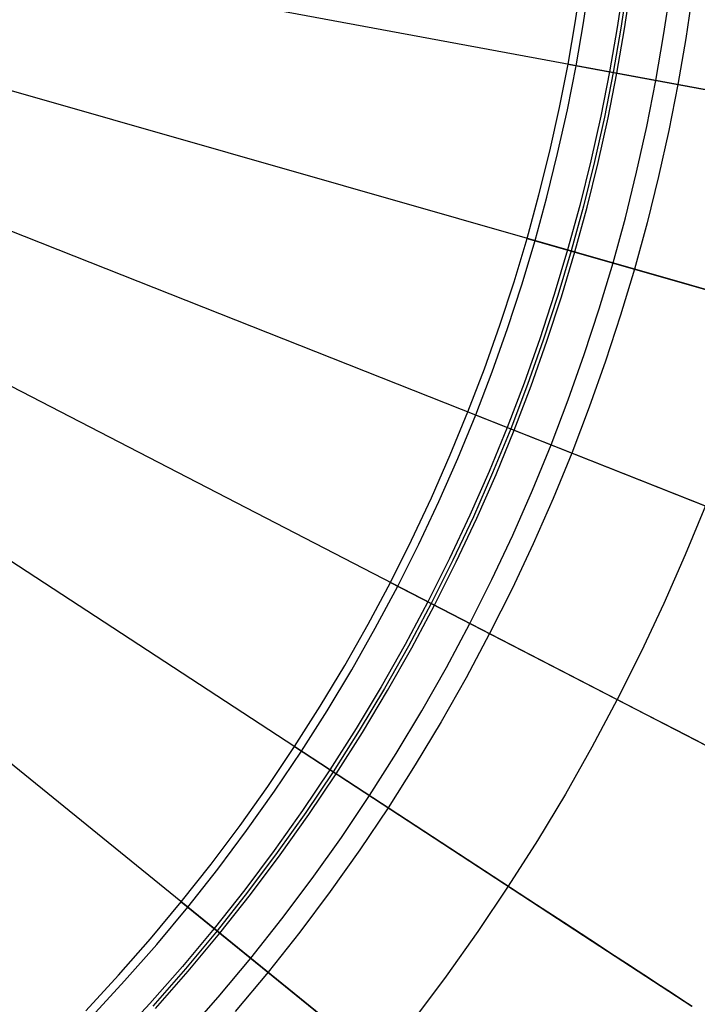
# Model space of a CAD drawing. Header units: millimetres. Extents: x -14 to 488, y -50 to 50.
# Tile 143 of 256: x 315 to 324, y -17 to -4. Entities that reach past the tile are written whole.
import ezdxf

# ---------------------------------------------------------------- set-up
doc = ezdxf.new("R2010")
doc.units = ezdxf.units.MM
doc.header["$MEASUREMENT"] = 0
doc.layers.add('Default', color=7, linetype='Continuous')

msp = doc.modelspace()

# ---------------------------------------------------------------- linework, layer by layer
at = {"layer": 'Default'}
for points in [[(315.672, -16.978), (316.105, -16.51), (316.526, -16.031), (316.934, -15.541), (317.329, -15.042), (317.71, -14.534), (318.077, -14.017), (318.429, -13.493), (318.768, -12.96), (319.091, -12.421), (319.4, -11.876), (319.694, -11.325), (319.973, -10.769), (320.236, -10.208), (320.484, -9.644), (320.717, -9.076), (320.935, -8.506), (321.137, -7.933), (321.325, -7.359), (321.497, -6.785), (321.654, -6.209), (321.796, -5.634), (321.924, -5.06), (322.037, -4.487), (322.136, -3.915), (322.221, -3.346)], [(322.772, -3.421), (322.685, -4.004), (322.584, -4.588), (322.469, -5.174), (322.338, -5.762), (322.193, -6.35), (322.032, -6.938), (321.856, -7.526), (321.665, -8.113), (321.458, -8.698), (321.235, -9.281), (320.997, -9.862), (320.743, -10.439), (320.474, -11.012), (320.189, -11.581), (319.888, -12.144), (319.572, -12.702), (319.241, -13.253), (318.895, -13.797), (318.535, -14.334), (318.159, -14.862), (317.77, -15.382), (317.366, -15.892), (316.949, -16.393), (316.519, -16.883), (316.076, -17.361)], [(322.821, -3.428), (322.734, -4.011), (322.633, -4.597), (322.517, -5.184), (322.386, -5.773), (322.24, -6.362), (322.079, -6.951), (321.903, -7.54), (321.711, -8.128), (321.504, -8.715), (321.281, -9.299), (321.042, -9.881), (320.788, -10.459), (320.518, -11.034), (320.232, -11.603), (319.931, -12.168), (319.615, -12.727), (319.283, -13.279), (318.937, -13.824), (318.575, -14.362), (318.199, -14.891), (317.809, -15.412), (317.405, -15.923), (316.987, -16.425), (316.556, -16.916)], [(316.592, -16.948), (317.024, -16.457), (317.443, -15.954), (317.848, -15.442), (318.239, -14.92), (318.615, -14.39), (318.978, -13.851), (319.325, -13.305), (319.657, -12.751), (319.974, -12.191), (320.276, -11.626), (320.562, -11.055), (320.832, -10.479), (321.087, -9.9), (321.326, -9.317), (321.55, -8.732), (321.758, -8.144), (321.95, -7.555), (322.126, -6.965), (322.288, -6.374), (322.434, -5.784), (322.565, -5.194), (322.681, -4.606), (322.782, -4.019), (322.869, -3.435)], [(323.681, -3.546), (323.591, -4.149), (323.486, -4.755), (323.366, -5.362), (323.231, -5.971), (323.08, -6.58), (322.914, -7.19), (322.731, -7.799), (322.533, -8.408), (322.318, -9.014), (322.088, -9.619), (321.841, -10.22), (321.578, -10.818), (321.298, -11.412), (321.003, -12.002), (320.692, -12.586), (320.364, -13.164), (320.021, -13.735), (319.663, -14.299), (319.289, -14.855), (318.9, -15.403), (318.496, -15.941), (318.078, -16.47), (317.646, -16.989)], [(325.558, -3.803), (325.462, -4.45), (325.35, -5.1), (325.221, -5.751), (325.076, -6.404), (324.914, -7.058), (324.736, -7.712), (324.54, -8.365), (324.327, -9.017), (324.097, -9.668), (323.85, -10.316), (323.585, -10.962), (323.303, -11.603), (323.003, -12.24), (322.687, -12.872), (322.353, -13.499), (322.002, -14.119), (321.634, -14.731), (321.249, -15.336), (320.848, -15.933), (320.431, -16.52), (319.998, -17.098)], [(325.558, -3.803), (325.462, -4.45), (325.35, -5.1), (325.221, -5.751), (325.076, -6.404), (324.914, -7.058), (324.736, -7.712), (324.54, -8.365), (324.327, -9.017), (324.097, -9.668), (323.85, -10.316), (323.585, -10.962), (323.303, -11.603), (323.003, -12.24), (322.687, -12.872), (322.353, -13.499), (322.002, -14.119), (321.634, -14.731), (321.249, -15.336), (320.848, -15.933), (320.431, -16.52), (319.998, -17.098)]]:
    msp.add_lwpolyline(points, dxfattribs=at)
at = {"layer": 'Default', "extrusion": (0.181963, 0.983305, 0)}
for points in [[(-317.477, 111.032), (-317.474, 111.047), (-317.472, 111.063), (-317.47, 111.079), (-317.468, 111.094), (-317.467, 111.11), (-317.466, 111.127), (-317.465, 111.143), (-317.465, 111.159), (-317.465, 111.176), (-317.465, 111.193), (-317.466, 111.209), (-317.468, 111.226), (-317.469, 111.243), (-317.472, 111.26), (-317.474, 111.277), (-317.477, 111.294), (-317.481, 111.311), (-317.485, 111.328), (-317.489, 111.345), (-317.494, 111.362), (-317.499, 111.379), (-317.505, 111.396), (-317.511, 111.413), (-317.518, 111.43), (-317.525, 111.446), (-317.532, 111.462), (-317.54, 111.479), (-317.549, 111.495), (-317.557, 111.51), (-317.566, 111.526), (-317.576, 111.541), (-317.586, 111.556), (-317.596, 111.571), (-317.607, 111.586), (-317.618, 111.6), (-317.63, 111.614), (-317.642, 111.628), (-317.654, 111.641), (-317.666, 111.654), (-317.679, 111.667), (-317.692, 111.679), (-317.705, 111.691), (-317.719, 111.702), (-317.733, 111.713), (-317.747, 111.724), (-317.761, 111.734), (-317.775, 111.744), (-317.79, 111.754), (-317.805, 111.763), (-317.82, 111.772), (-317.835, 111.78), (-317.85, 111.788), (-317.865, 111.795), (-317.88, 111.802), (-317.896, 111.809), (-317.911, 111.815), (-317.926, 111.821), (-317.942, 111.826), (-317.957, 111.831), (-317.973, 111.836), (-317.988, 111.84), (-318.003, 111.844), (-318.019, 111.847), (-318.034, 111.85)], [(-318.951, 111.312), (-318.948, 111.327), (-318.944, 111.342), (-318.94, 111.358), (-318.936, 111.373), (-318.932, 111.389), (-318.927, 111.404), (-318.921, 111.419), (-318.915, 111.435), (-318.909, 111.45), (-318.903, 111.466), (-318.896, 111.481), (-318.888, 111.496), (-318.88, 111.511), (-318.872, 111.526), (-318.863, 111.541), (-318.854, 111.556), (-318.845, 111.571), (-318.835, 111.585), (-318.825, 111.599), (-318.814, 111.613), (-318.803, 111.627), (-318.791, 111.641), (-318.779, 111.654), (-318.767, 111.667), (-318.754, 111.68), (-318.741, 111.692), (-318.728, 111.704), (-318.715, 111.716), (-318.701, 111.728), (-318.686, 111.739), (-318.672, 111.75), (-318.657, 111.76), (-318.642, 111.77), (-318.626, 111.78), (-318.611, 111.789), (-318.595, 111.798), (-318.579, 111.806), (-318.563, 111.814), (-318.546, 111.821), (-318.53, 111.829), (-318.513, 111.835), (-318.496, 111.841), (-318.48, 111.847), (-318.463, 111.852), (-318.446, 111.857), (-318.429, 111.861), (-318.412, 111.865), (-318.394, 111.869), (-318.377, 111.872), (-318.36, 111.875), (-318.343, 111.877), (-318.326, 111.878), (-318.309, 111.88), (-318.293, 111.881), (-318.276, 111.881), (-318.259, 111.881), (-318.243, 111.881), (-318.227, 111.88), (-318.21, 111.879), (-318.194, 111.878), (-318.179, 111.876), (-318.163, 111.874), (-318.147, 111.872), (-318.132, 111.869)]]:
    msp.add_lwpolyline(points, dxfattribs=at)
at = {"layer": 'Default', "extrusion": (0.088992, 0.035231, 0.995409)}
msp.add_lwpolyline([(-123.331, -279.526), (-123.331, -277.835)], dxfattribs=at)
at = {"layer": 'Default', "extrusion": (0.275158, 0.961399, 0)}
for points in [[(-310.954, 111.032), (-310.951, 111.047), (-310.948, 111.063), (-310.946, 111.079), (-310.945, 111.094), (-310.943, 111.11), (-310.942, 111.127), (-310.942, 111.143), (-310.941, 111.159), (-310.941, 111.176), (-310.942, 111.193), (-310.943, 111.209), (-310.944, 111.226), (-310.946, 111.243), (-310.948, 111.26), (-310.951, 111.277), (-310.954, 111.294), (-310.957, 111.311), (-310.961, 111.328), (-310.966, 111.345), (-310.97, 111.362), (-310.976, 111.379), (-310.981, 111.396), (-310.988, 111.413), (-310.994, 111.43), (-311.001, 111.446), (-311.009, 111.462), (-311.017, 111.479), (-311.025, 111.495), (-311.034, 111.51), (-311.043, 111.526), (-311.053, 111.541), (-311.063, 111.556), (-311.073, 111.571), (-311.084, 111.586), (-311.095, 111.6), (-311.106, 111.614), (-311.118, 111.628), (-311.13, 111.641), (-311.143, 111.654), (-311.155, 111.667), (-311.168, 111.679), (-311.182, 111.691), (-311.195, 111.702), (-311.209, 111.713), (-311.223, 111.724), (-311.237, 111.734), (-311.252, 111.744), (-311.266, 111.754), (-311.281, 111.763), (-311.296, 111.772), (-311.311, 111.78), (-311.326, 111.788), (-311.341, 111.795), (-311.357, 111.802), (-311.372, 111.809), (-311.387, 111.815), (-311.403, 111.821), (-311.418, 111.826), (-311.434, 111.831), (-311.449, 111.836), (-311.464, 111.84), (-311.48, 111.844), (-311.495, 111.847), (-311.51, 111.85)], [(-312.427, 111.312), (-312.424, 111.327), (-312.421, 111.342), (-312.417, 111.358), (-312.413, 111.373), (-312.408, 111.389), (-312.403, 111.404), (-312.398, 111.419), (-312.392, 111.435), (-312.386, 111.45), (-312.379, 111.466), (-312.372, 111.481), (-312.365, 111.496), (-312.357, 111.511), (-312.349, 111.526), (-312.34, 111.541), (-312.331, 111.556), (-312.321, 111.571), (-312.311, 111.585), (-312.301, 111.599), (-312.29, 111.613), (-312.279, 111.627), (-312.268, 111.641), (-312.256, 111.654), (-312.244, 111.667), (-312.231, 111.68), (-312.218, 111.692), (-312.205, 111.704), (-312.191, 111.716), (-312.177, 111.728), (-312.163, 111.739), (-312.148, 111.75), (-312.133, 111.76), (-312.118, 111.77), (-312.103, 111.78), (-312.087, 111.789), (-312.071, 111.798), (-312.055, 111.806), (-312.039, 111.814), (-312.023, 111.821), (-312.006, 111.829), (-311.99, 111.835), (-311.973, 111.841), (-311.956, 111.847), (-311.939, 111.852), (-311.922, 111.857), (-311.905, 111.861), (-311.888, 111.865), (-311.871, 111.869), (-311.854, 111.872), (-311.837, 111.875), (-311.82, 111.877), (-311.803, 111.878), (-311.786, 111.88), (-311.769, 111.881), (-311.752, 111.881), (-311.736, 111.881), (-311.719, 111.881), (-311.703, 111.88), (-311.687, 111.879), (-311.671, 111.878), (-311.655, 111.876), (-311.639, 111.874), (-311.624, 111.872), (-311.609, 111.869)]]:
    msp.add_lwpolyline(points, dxfattribs=at)
at = {"layer": 'Default', "extrusion": (0.368095, 0.929788, 0)}
for points in [[(-301.54, 111.032), (-301.537, 111.047), (-301.535, 111.063), (-301.533, 111.079), (-301.531, 111.094), (-301.53, 111.11), (-301.529, 111.127), (-301.528, 111.143), (-301.528, 111.159), (-301.528, 111.176), (-301.529, 111.193), (-301.529, 111.209), (-301.531, 111.226), (-301.533, 111.243), (-301.535, 111.26), (-301.537, 111.277), (-301.54, 111.294), (-301.544, 111.311), (-301.548, 111.328), (-301.552, 111.345), (-301.557, 111.362), (-301.562, 111.379), (-301.568, 111.396), (-301.574, 111.413), (-301.581, 111.43), (-301.588, 111.446), (-301.595, 111.462), (-301.603, 111.479), (-301.612, 111.495), (-301.62, 111.51), (-301.63, 111.526), (-301.639, 111.541), (-301.649, 111.556), (-301.66, 111.571), (-301.67, 111.586), (-301.681, 111.6), (-301.693, 111.614), (-301.705, 111.628), (-301.717, 111.641), (-301.729, 111.654), (-301.742, 111.667), (-301.755, 111.679), (-301.768, 111.691), (-301.782, 111.702), (-301.796, 111.713), (-301.81, 111.724), (-301.824, 111.734), (-301.838, 111.744), (-301.853, 111.754), (-301.868, 111.763), (-301.883, 111.772), (-301.898, 111.78), (-301.913, 111.788), (-301.928, 111.795), (-301.943, 111.802), (-301.959, 111.809), (-301.974, 111.815), (-301.989, 111.821), (-302.005, 111.826), (-302.02, 111.831), (-302.036, 111.836), (-302.051, 111.84), (-302.066, 111.844), (-302.082, 111.847), (-302.097, 111.85)], [(-303.014, 111.312), (-303.011, 111.327), (-303.007, 111.342), (-303.003, 111.358), (-302.999, 111.373), (-302.995, 111.389), (-302.99, 111.404), (-302.984, 111.419), (-302.979, 111.435), (-302.972, 111.45), (-302.966, 111.466), (-302.959, 111.481), (-302.951, 111.496), (-302.943, 111.511), (-302.935, 111.526), (-302.927, 111.541), (-302.917, 111.556), (-302.908, 111.571), (-302.898, 111.585), (-302.888, 111.599), (-302.877, 111.613), (-302.866, 111.627), (-302.854, 111.641), (-302.842, 111.654), (-302.83, 111.667), (-302.818, 111.68), (-302.805, 111.692), (-302.791, 111.704), (-302.778, 111.716), (-302.764, 111.728), (-302.749, 111.739), (-302.735, 111.75), (-302.72, 111.76), (-302.705, 111.77), (-302.689, 111.78), (-302.674, 111.789), (-302.658, 111.798), (-302.642, 111.806), (-302.626, 111.814), (-302.609, 111.821), (-302.593, 111.829), (-302.576, 111.835), (-302.559, 111.841), (-302.543, 111.847), (-302.526, 111.852), (-302.509, 111.857), (-302.492, 111.861), (-302.475, 111.865), (-302.458, 111.869), (-302.44, 111.872), (-302.423, 111.875), (-302.406, 111.877), (-302.389, 111.878), (-302.373, 111.88), (-302.356, 111.881), (-302.339, 111.881), (-302.322, 111.881), (-302.306, 111.881), (-302.29, 111.88), (-302.273, 111.879), (-302.257, 111.878), (-302.242, 111.876), (-302.226, 111.874), (-302.21, 111.872), (-302.195, 111.869)]]:
    msp.add_lwpolyline(points, dxfattribs=at)
at = {"layer": 'Default', "extrusion": (0.459295, 0.888284, 0)}
for points in [[(-289.181, 111.032), (-289.178, 111.047), (-289.175, 111.063), (-289.173, 111.079), (-289.172, 111.094), (-289.17, 111.11), (-289.169, 111.127), (-289.169, 111.143), (-289.168, 111.159), (-289.168, 111.176), (-289.169, 111.193), (-289.17, 111.209), (-289.171, 111.226), (-289.173, 111.243), (-289.175, 111.26), (-289.178, 111.277), (-289.181, 111.294), (-289.184, 111.311), (-289.188, 111.328), (-289.193, 111.345), (-289.197, 111.362), (-289.203, 111.379), (-289.208, 111.396), (-289.215, 111.413), (-289.221, 111.43), (-289.228, 111.446), (-289.236, 111.462), (-289.244, 111.479), (-289.252, 111.495), (-289.261, 111.51), (-289.27, 111.526), (-289.28, 111.541), (-289.29, 111.556), (-289.3, 111.571), (-289.311, 111.586), (-289.322, 111.6), (-289.333, 111.614), (-289.345, 111.628), (-289.357, 111.641), (-289.37, 111.654), (-289.382, 111.667), (-289.395, 111.679), (-289.409, 111.691), (-289.422, 111.702), (-289.436, 111.713), (-289.45, 111.724), (-289.464, 111.734), (-289.479, 111.744), (-289.493, 111.754), (-289.508, 111.763), (-289.523, 111.772), (-289.538, 111.78), (-289.553, 111.788), (-289.568, 111.795), (-289.584, 111.802), (-289.599, 111.809), (-289.614, 111.815), (-289.63, 111.821), (-289.645, 111.826), (-289.661, 111.831), (-289.676, 111.836), (-289.691, 111.84), (-289.707, 111.844), (-289.722, 111.847), (-289.737, 111.85)], [(-290.654, 111.312), (-290.651, 111.327), (-290.648, 111.342), (-290.644, 111.358), (-290.64, 111.373), (-290.635, 111.389), (-290.63, 111.404), (-290.625, 111.419), (-290.619, 111.435), (-290.613, 111.45), (-290.606, 111.466), (-290.599, 111.481), (-290.592, 111.496), (-290.584, 111.511), (-290.576, 111.526), (-290.567, 111.541), (-290.558, 111.556), (-290.548, 111.571), (-290.538, 111.585), (-290.528, 111.599), (-290.517, 111.613), (-290.506, 111.627), (-290.495, 111.641), (-290.483, 111.654), (-290.471, 111.667), (-290.458, 111.68), (-290.445, 111.692), (-290.432, 111.704), (-290.418, 111.716), (-290.404, 111.728), (-290.39, 111.739), (-290.375, 111.75), (-290.36, 111.76), (-290.345, 111.77), (-290.33, 111.78), (-290.314, 111.789), (-290.298, 111.798), (-290.282, 111.806), (-290.266, 111.814), (-290.25, 111.821), (-290.233, 111.829), (-290.217, 111.835), (-290.2, 111.841), (-290.183, 111.847), (-290.166, 111.852), (-290.149, 111.857), (-290.132, 111.861), (-290.115, 111.865), (-290.098, 111.869), (-290.081, 111.872), (-290.064, 111.875), (-290.047, 111.877), (-290.03, 111.878), (-290.013, 111.88), (-289.996, 111.881), (-289.979, 111.881), (-289.963, 111.881), (-289.946, 111.881), (-289.93, 111.88), (-289.914, 111.879), (-289.898, 111.878), (-289.882, 111.876), (-289.866, 111.874), (-289.851, 111.872), (-289.836, 111.869)]]:
    msp.add_lwpolyline(points, dxfattribs=at)
at = {"layer": 'Default', "extrusion": (0.052375, 0.080111, 0.995409)}
msp.add_lwpolyline([(-271.36, -147.379), (-271.36, -145.74)], dxfattribs=at)
at = {"layer": 'Default', "extrusion": (0.54721, 0.836996, 0)}
for points in [[(-273.907, 111.032), (-273.905, 111.047), (-273.902, 111.063), (-273.9, 111.079), (-273.898, 111.094), (-273.897, 111.11), (-273.896, 111.127), (-273.895, 111.143), (-273.895, 111.159), (-273.895, 111.176), (-273.896, 111.193), (-273.897, 111.209), (-273.898, 111.226), (-273.9, 111.243), (-273.902, 111.26), (-273.904, 111.277), (-273.907, 111.294), (-273.911, 111.311), (-273.915, 111.328), (-273.919, 111.345), (-273.924, 111.362), (-273.929, 111.379), (-273.935, 111.396), (-273.941, 111.413), (-273.948, 111.43), (-273.955, 111.446), (-273.962, 111.462), (-273.97, 111.479), (-273.979, 111.495), (-273.987, 111.51), (-273.997, 111.526), (-274.006, 111.541), (-274.016, 111.556), (-274.027, 111.571), (-274.037, 111.586), (-274.049, 111.6), (-274.06, 111.614), (-274.072, 111.628), (-274.084, 111.641), (-274.096, 111.654), (-274.109, 111.667), (-274.122, 111.679), (-274.136, 111.691), (-274.149, 111.702), (-274.163, 111.713), (-274.177, 111.724), (-274.191, 111.734), (-274.206, 111.744), (-274.22, 111.754), (-274.235, 111.763), (-274.25, 111.772), (-274.265, 111.78), (-274.28, 111.788), (-274.295, 111.795), (-274.31, 111.802), (-274.326, 111.809), (-274.341, 111.815), (-274.357, 111.821), (-274.372, 111.826), (-274.387, 111.831), (-274.403, 111.836), (-274.418, 111.84), (-274.433, 111.844), (-274.449, 111.847), (-274.464, 111.85)], [(-275.381, 111.312), (-275.378, 111.327), (-275.374, 111.342), (-275.371, 111.358), (-275.366, 111.373), (-275.362, 111.389), (-275.357, 111.404), (-275.351, 111.419), (-275.346, 111.435), (-275.339, 111.45), (-275.333, 111.466), (-275.326, 111.481), (-275.318, 111.496), (-275.311, 111.511), (-275.302, 111.526), (-275.294, 111.541), (-275.285, 111.556), (-275.275, 111.571), (-275.265, 111.585), (-275.255, 111.599), (-275.244, 111.613), (-275.233, 111.627), (-275.221, 111.641), (-275.21, 111.654), (-275.197, 111.667), (-275.185, 111.68), (-275.172, 111.692), (-275.158, 111.704), (-275.145, 111.716), (-275.131, 111.728), (-275.116, 111.739), (-275.102, 111.75), (-275.087, 111.76), (-275.072, 111.77), (-275.057, 111.78), (-275.041, 111.789), (-275.025, 111.798), (-275.009, 111.806), (-274.993, 111.814), (-274.977, 111.821), (-274.96, 111.829), (-274.943, 111.835), (-274.927, 111.841), (-274.91, 111.847), (-274.893, 111.852), (-274.876, 111.857), (-274.859, 111.861), (-274.842, 111.865), (-274.825, 111.869), (-274.808, 111.872), (-274.791, 111.875), (-274.774, 111.877), (-274.757, 111.878), (-274.74, 111.88), (-274.723, 111.881), (-274.706, 111.881), (-274.69, 111.881), (-274.673, 111.881), (-274.657, 111.88), (-274.641, 111.879), (-274.625, 111.878), (-274.609, 111.876), (-274.593, 111.874), (-274.578, 111.872), (-274.562, 111.869)]]:
    msp.add_lwpolyline(points, dxfattribs=at)
at = {"layer": 'Default', "extrusion": (0.04396, 0.08502, 0.995409)}
msp.add_lwpolyline([(-291.774, -120.587), (-291.774, -118.926)], dxfattribs=at)
at = {"layer": 'Default', "extrusion": (0.630298, 0.776353, 0)}
for points in [[(-255.848, 111.032), (-255.846, 111.047), (-255.843, 111.063), (-255.841, 111.079), (-255.84, 111.094), (-255.838, 111.11), (-255.837, 111.127), (-255.836, 111.143), (-255.836, 111.159), (-255.836, 111.176), (-255.837, 111.193), (-255.838, 111.209), (-255.839, 111.226), (-255.841, 111.243), (-255.843, 111.26), (-255.846, 111.277), (-255.849, 111.294), (-255.852, 111.311), (-255.856, 111.328), (-255.86, 111.345), (-255.865, 111.362), (-255.871, 111.379), (-255.876, 111.396), (-255.882, 111.413), (-255.889, 111.43), (-255.896, 111.446), (-255.904, 111.462), (-255.912, 111.479), (-255.92, 111.495), (-255.929, 111.51), (-255.938, 111.526), (-255.947, 111.541), (-255.957, 111.556), (-255.968, 111.571), (-255.979, 111.586), (-255.99, 111.6), (-256.001, 111.614), (-256.013, 111.628), (-256.025, 111.641), (-256.038, 111.654), (-256.05, 111.667), (-256.063, 111.679), (-256.077, 111.691), (-256.09, 111.702), (-256.104, 111.713), (-256.118, 111.724), (-256.132, 111.734), (-256.147, 111.744), (-256.161, 111.754), (-256.176, 111.763), (-256.191, 111.772), (-256.206, 111.78), (-256.221, 111.788), (-256.236, 111.795), (-256.252, 111.802), (-256.267, 111.809), (-256.282, 111.815), (-256.298, 111.821), (-256.313, 111.826), (-256.329, 111.831), (-256.344, 111.836), (-256.359, 111.84), (-256.375, 111.844), (-256.39, 111.847), (-256.405, 111.85)], [(-257.322, 111.312), (-257.319, 111.327), (-257.316, 111.342), (-257.312, 111.358), (-257.308, 111.373), (-257.303, 111.389), (-257.298, 111.404), (-257.293, 111.419), (-257.287, 111.435), (-257.281, 111.45), (-257.274, 111.466), (-257.267, 111.481), (-257.26, 111.496), (-257.252, 111.511), (-257.244, 111.526), (-257.235, 111.541), (-257.226, 111.556), (-257.216, 111.571), (-257.206, 111.585), (-257.196, 111.599), (-257.185, 111.613), (-257.174, 111.627), (-257.163, 111.641), (-257.151, 111.654), (-257.139, 111.667), (-257.126, 111.68), (-257.113, 111.692), (-257.1, 111.704), (-257.086, 111.716), (-257.072, 111.728), (-257.058, 111.739), (-257.043, 111.75), (-257.028, 111.76), (-257.013, 111.77), (-256.998, 111.78), (-256.982, 111.789), (-256.966, 111.798), (-256.95, 111.806), (-256.934, 111.814), (-256.918, 111.821), (-256.901, 111.829), (-256.885, 111.835), (-256.868, 111.841), (-256.851, 111.847), (-256.834, 111.852), (-256.817, 111.857), (-256.8, 111.861), (-256.783, 111.865), (-256.766, 111.869), (-256.749, 111.872), (-256.732, 111.875), (-256.715, 111.877), (-256.698, 111.878), (-256.681, 111.88), (-256.664, 111.881), (-256.647, 111.881), (-256.631, 111.881), (-256.614, 111.881), (-256.598, 111.88), (-256.582, 111.879), (-256.566, 111.878), (-256.55, 111.876), (-256.534, 111.874), (-256.519, 111.872), (-256.503, 111.869)]]:
    msp.add_lwpolyline(points, dxfattribs=at)
at = {"layer": 'Default'}
for points in [[(325.788, -5.181, 1.506), (297.791, 0, 1.5)], [(325.164, -7.834, 1.506), (297.791, 0, 1.5)], [(324.264, -10.48, 1.506), (297.791, 0, 1.5)], [(323.826, -13.461, 1.556), (323.462, -13.273, 1.525), (323.082, -13.077, 1.506), (297.791, 0, 1.5)], [(323.676, -16.923, 1.836), (323.541, -16.835, 1.794), (323.402, -16.744, 1.755), (323.259, -16.65, 1.718), (323.113, -16.554, 1.684), (322.962, -16.456, 1.653), (322.808, -16.355, 1.625), (322.65, -16.252, 1.599), (322.323, -16.038, 1.556), (321.98, -15.814, 1.525), (321.622, -15.58, 1.506), (297.791, 0, 1.5)], [(319.896, -17.946, 1.506), (297.791, 0, 1.5)], [(315.751, -17.054, 111.556), (316.186, -16.583, 111.556), (316.609, -16.102, 111.556), (317.019, -15.61, 111.556), (317.414, -15.11, 111.556), (317.796, -14.601, 111.556), (318.165, -14.081, 111.556), (318.521, -13.552, 111.556), (318.859, -13.02, 111.556), (319.183, -12.48, 111.556), (319.494, -11.931, 111.556), (319.791, -11.375, 111.556), (320.069, -10.82, 111.556), (320.333, -10.259, 111.556), (320.583, -9.69, 111.556), (320.819, -9.116, 111.556), (321.036, -8.548, 111.556), (321.238, -7.975, 111.556), (321.427, -7.397, 111.556), (321.602, -6.815, 111.556), (321.758, -6.243, 111.556), (321.9, -5.667, 111.556), (322.029, -5.088, 111.556), (322.144, -4.507, 111.556), (322.242, -3.939, 111.556), (322.327, -3.37, 111.556)], [(316.981, -17.3, 111.76), (317.422, -16.798, 111.76), (317.85, -16.285, 111.76), (318.262, -15.764, 111.76), (318.661, -15.232, 111.76), (319.046, -14.69, 111.76), (319.417, -14.138, 111.76), (319.77, -13.583, 111.76), (320.108, -13.019, 111.76), (320.432, -12.447, 111.76), (320.742, -11.867, 111.76), (321.032, -11.288, 111.76), (321.308, -10.702, 111.76), (321.568, -10.109, 111.76), (321.814, -9.51, 111.76), (322.041, -8.918, 111.76), (322.252, -8.32, 111.76), (322.449, -7.717, 111.76), (322.631, -7.109, 111.76), (322.794, -6.513, 111.76), (322.943, -5.912, 111.76), (323.077, -5.308, 111.76), (323.197, -4.701, 111.76), (323.299, -4.109, 111.76), (323.388, -3.515, 111.76)], [(322.037, -4.487, 111.032), (326.649, -5.34, 84.245)], [(321.497, -6.785, 111.032), (326.006, -8.075, 84.245)], [(320.717, -9.076, 111.032), (325.078, -10.803, 84.245)], [(319.694, -11.325, 111.032), (323.86, -13.479, 84.245)], [(318.429, -13.493, 111.032), (322.355, -16.059, 84.245), (323.67, -16.919, 73.662)], [(316.934, -15.541, 111.032), (320.575, -18.498, 84.245)]]:
    msp.add_polyline3d(points, dxfattribs=at)

doc.saveas('drawing.dxf')
